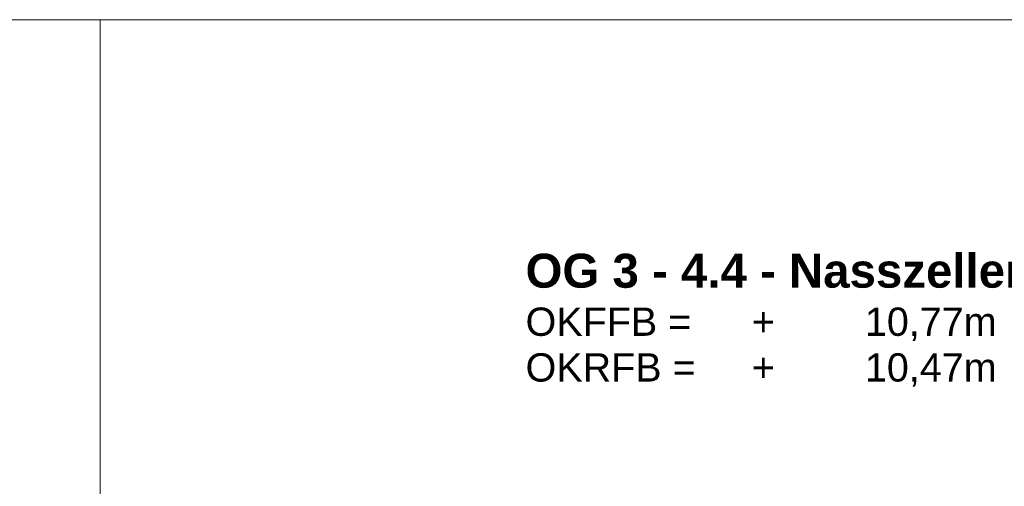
# Model space of a CAD drawing. Header units: metres. Extents: x 0.4 to 30.1, y -10.7 to 8.6.
# Tile 238 of 256: x 11.9 to 12.8, y 6.2 to 6.6. Entities that reach past the tile are written whole.
import ezdxf

# ---------------------------------------------------------------- set-up
doc = ezdxf.new("R2010")
doc.units = ezdxf.units.M
doc.layers.add('_Bodenaufbauten 20230510 (2D)', color=7, linetype='Continuous', lineweight=9)
doc.layers.add('Keine', color=7, linetype='Continuous', lineweight=9)
doc.styles.add('Arial', font='arial.ttf')
doc.styles.add('Arial (bold)', font='arialbd.ttf')

# ---------------------------------------------------------------- blocks, each defined once
blk = doc.blocks.new('Bodenaufbauten 20230510 (2D)')
at = {"layer": 'Keine', "color": 255, "flags": 128}
for points in [[(10, 6.6), (12, 6.6), (12, 4.2), (10, 4.2)], [(12, 6.6), (14, 6.6), (14, 4.2), (12, 4.2)]]:
    blk.add_lwpolyline(points, close=True, dxfattribs=at)
at = {"layer": 'Keine', "color": 7, "transparency": 33554687, "attachment_point": 1}
for s, insert, char_height, line_spacing_factor, style in [('OG 3 - 4.4 - Nasszellen Ruheräume', (12.3794, 6.39146), 0.0302617, 0.99019, 'Arial (bold)'), ('\\pxt1.154;OKFFB =^I+^I10,77m\\POKRFB =^I+^I10,47m', (12.3794, 6.34351), 0.0252181, 0.969122, 'Arial')]:
    blk.add_mtext(s, dxfattribs=dict(at, insert=insert, char_height=char_height, line_spacing_factor=line_spacing_factor, style=style))

msp = doc.modelspace()

# ---------------------------------------------------------------- block references
at = {"layer": '_Bodenaufbauten 20230510 (2D)'}
msp.add_blockref('Bodenaufbauten 20230510 (2D)', (0, 0), dxfattribs=at)

doc.saveas('drawing.dxf')
